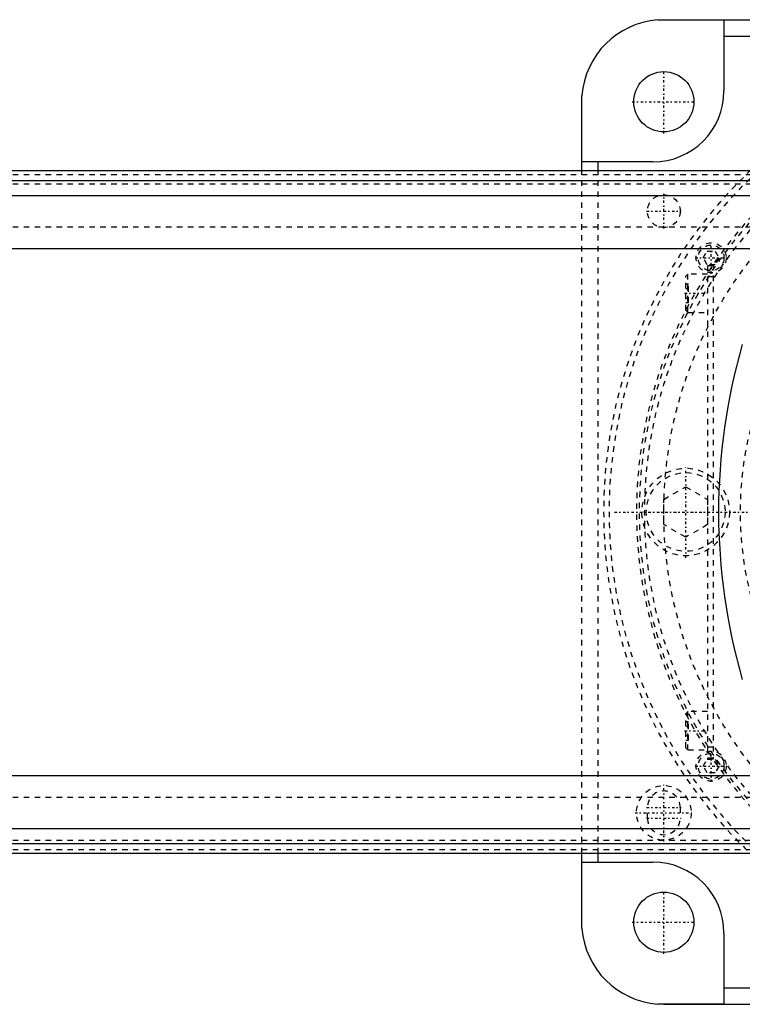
# Model space of a CAD drawing. Extents: x -602 to 174, y -90 to 90.
# Tile 11 of 14: x -193 to -61, y -90 to 90. Entities that reach past the tile are written whole.
import ezdxf

# ---------------------------------------------------------------- set-up
doc = ezdxf.new("R2010")
doc.units = 0
doc.linetypes.add('CENTER', pattern=[1.5, 0.45, -0.5, 0.05, -0.5])
doc.linetypes.add('DASHED', pattern=[2, 1, -1])
for name, color, linetype in [('AM_0', 7, 'CONTINUOUS'), ('AM_3', 7, 'DASHED'), ('AM_7', 7, 'CENTER')]:
    doc.layers.add(name, color=color, linetype=linetype)

msp = doc.modelspace()

# ---------------------------------------------------------------- linework, layer by layer
at = {"layer": 'AM_0', "color": 7, "linetype": 'CONTINUOUS'}
for p, q in [((-75, 90), (75, 90)), ((-76.12, 89.96), (-64, 89.96)), ((-64, 89.96), (-64, 77)), ((-64, 87), (64, 87)), ((-89.96, 64), (-89.96, 76.12)), ((-90, 62.39), (-90, 75)), ((-77, 64), (-89.96, 64)), ((-87, 62.39), (-87, 64)), ((50, 62.39), (-340, 62.39)), ((-287.95, 60.6), (50, 60.6)), ((-246.27, 57.89), (50, 57.89)), ((-225.1, 48.19), (50, 48.19)), ((-225.1, -48.19), (50, -48.19)), ((-246.27, -57.89), (50, -57.89)), ((-287.95, -60.6), (50, -60.6)), ((-340, -62.39), (50, -62.39)), ((-90, -75), (-90, -62.39)), ((-87, -64), (-87, -62.39)), ((-89.96, -64), (-77, -64)), ((-89.96, -76.12), (-89.96, -64)), ((-64, -77), (-64, -89.96)), ((-64, -87), (64, -87)), ((-64, -89.96), (-76.12, -89.96)), ((-75, -90), (75, -90))]:
    msp.add_line(p, q, dxfattribs=at)
for points in [[(-76.12, 89.96, 0), (-75.93, 89.97, 0), (-75.56, 89.99, 0), (-75.18, 90, 0), (-75, 90, 0)], [(-90, 75, 0), (-90, 75.18, 0), (-89.99, 75.56, 0), (-89.97, 75.93, 0), (-89.96, 76.12, 0)], [(-89.96, -76.12, 0), (-89.97, -75.93, 0), (-89.99, -75.56, 0), (-90, -75.18, 0), (-90, -75, 0)], [(-75, -90, 0), (-75.18, -90, 0), (-75.56, -89.99, 0), (-75.93, -89.97, 0), (-76.12, -89.96, 0)]]:
    msp.add_polyline3d(points, dxfattribs=at)
for centre in [(-75, 75), (-75, -75)]:
    msp.add_circle(centre, 5.5, dxfattribs=at)
for centre, radius, start, end in [((-75, 75), 15, 94.2866, 175.7134), ((-77, 77), 13, 270, 0), ((45, 0), 110, 163.8371, 196.1629), ((-77, -77), 13, 0, 90), ((-75, -75), 15, 184.2866, 265.7134)]:
    msp.add_arc(centre, radius, start, end, dxfattribs=at)
at = {"layer": 'AM_3', "color": 6, "linetype": 'DASHED'}
for p, q in [((-340, 61.72), (50, 61.72)), ((-90, -62.39), (-90, 62.39)), ((-87, -62.39), (-87, 62.39)), ((-340, 60.02), (50, 60.02)), ((-340, 52.11), (50, 52.11)), ((-67.79, 46.46), (-67.07, 47.71)), ((-67.07, 47.71), (-65.63, 47.71)), ((-65.63, 47.71), (-64.91, 46.46)), ((-67.07, 45.21), (-67.79, 46.46)), ((-65.63, 45.21), (-67.07, 45.21)), ((-66, 45), (-67, 45)), ((-67, 45), (-67, -45)), ((-66, 45.21), (-66, -45.21)), ((-64.91, 46.46), (-65.63, 45.21)), ((-70.6, 43.5), (-71, 43.1)), ((-67, 43.5), (-70.6, 43.5)), ((-70.6, 36.5), (-70.6, 43.5)), ((-71, 36.9), (-71, 43.1)), ((-71, 41.73), (-70.5, 41.73)), ((-70.5, 38.27), (-70.5, 41.73)), ((-66, 43), (-67, 43)), ((-71, 40.87), (-70.5, 40.87)), ((-71, 39.13), (-70.5, 39.13)), ((-71, 38.27), (-70.5, 38.27)), ((-71, 36.9), (-70.6, 36.5)), ((-70.6, 36.5), (-67, 36.5)), ((-75, 2.31), (-71, 4.62)), ((-71, 4.62), (-67, 2.31)), ((-75, -2.31), (-75, 2.31)), ((-67, 2.31), (-67, -2.31)), ((-71, -4.62), (-75, -2.31)), ((-67, -2.31), (-71, -4.62)), ((-70.6, -36.5), (-71, -36.9)), ((-71, -43.1), (-71, -36.9)), ((-67, -36.5), (-70.6, -36.5)), ((-70.6, -43.5), (-70.6, -36.5)), ((-71, -38.27), (-70.5, -38.27)), ((-71, -39.13), (-70.5, -39.13)), ((-70.5, -41.73), (-70.5, -38.27)), ((-71, -40.87), (-70.5, -40.87)), ((-71, -41.73), (-70.5, -41.73)), ((-71, -43.1), (-70.6, -43.5)), ((-66, -43), (-67, -43)), ((-70.6, -43.5), (-67, -43.5)), ((-66, -45), (-67, -45)), ((-67.79, -46.46), (-67.07, -45.21)), ((-67.07, -47.71), (-67.79, -46.46)), ((-67.07, -45.21), (-65.63, -45.21)), ((-65.63, -45.21), (-64.91, -46.46)), ((-64.91, -46.46), (-65.63, -47.71)), ((-65.63, -47.71), (-67.07, -47.71)), ((-340, -52.11), (50, -52.11)), ((-78, -56), (-78, -54)), ((-72, -54), (-72, -56)), ((-340, -60.02), (50, -60.02)), ((-340, -61.72), (50, -61.72))]:
    msp.add_line(p, q, dxfattribs=at)
for centre, radius in [((0, 0), 78.5), ((0, 0), 75), ((0, 0), 61), ((-75, 55), 3), ((-66.35, 46.46), 2.75), ((-66.35, 46.46), 2.35), ((-71, 0), 8), ((-71, 0), 7.2), ((-66.35, -46.46), 2.75), ((-66.35, -46.46), 2.35), ((-75, -55), 5)]:
    msp.add_circle(centre, radius, dxfattribs=at)
for centre, radius, start, end in [((0, 0), 86, 98.6943, 261.3057), ((0, 0), 85, 132.7792, 227.2208), ((0, 0), 80, 128.7532, 231.2468), ((0, 0), 79.5, 128.302, 231.698), ((-75, -54), 3, 0, 180), ((-75, -56), 3, 180, 0)]:
    msp.add_arc(centre, radius, start, end, dxfattribs=at)
at = {"layer": 'AM_7', "color": 4, "linetype": 'CENTER'}
for p, q in [((-75, 69.22), (-75, 80.78)), ((-80.78, 75), (-69.22, 75)), ((-75, 51.85), (-75, 58.15)), ((-78.15, 55), (-71.85, 55)), ((-66.35, 43.57), (-66.35, 49.35)), ((-69.24, 46.46), (-63.46, 46.46)), ((-71.2, 40), (-66.8, 40)), ((-71, -8.4), (-71, 8.4)), ((-79.4, 0), (-62.6, 0)), ((-84, 0), (84, 0)), ((-71.2, -40), (-66.8, -40)), ((-66.35, -49.35), (-66.35, -43.57)), ((-69.24, -46.46), (-63.46, -46.46)), ((-75, -60.25), (-75, -49.75)), ((-78.15, -54), (-71.85, -54)), ((-80.25, -55), (-69.75, -55)), ((-78.15, -56), (-71.85, -56)), ((-75, -80.78), (-75, -69.22)), ((-80.78, -75), (-69.22, -75))]:
    msp.add_line(p, q, dxfattribs=at)

doc.saveas('drawing.dxf')
